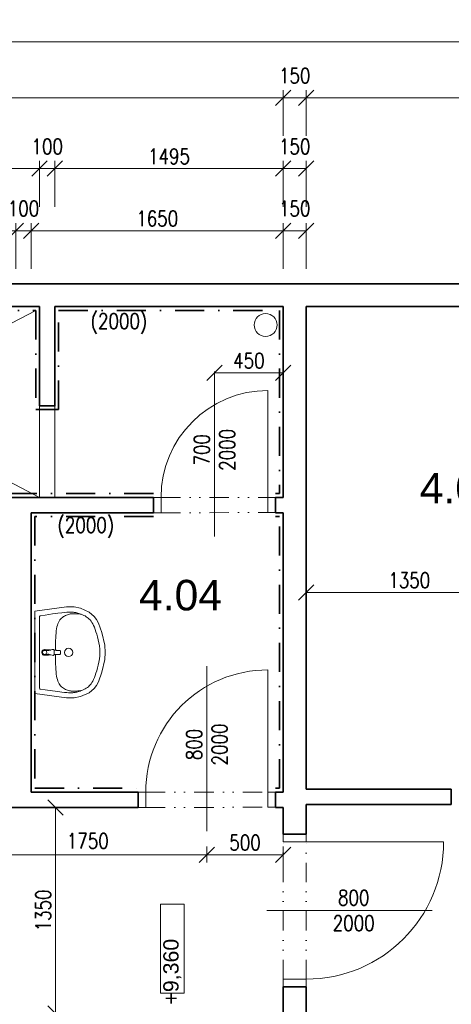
# Model space of a CAD drawing. Header units: millimetres. Extents: x -485339 to 286898, y -1189934 to 1602269.
# Tile 36 of 230: x -72230 to -69405, y -1143176 to -1136727. Entities that reach past the tile are written whole.
import ezdxf

# ---------------------------------------------------------------- set-up
doc = ezdxf.new("R2010")
doc.units = ezdxf.units.MM
doc.header["$LTSCALE"] = 10
doc.linetypes.add('DASHDOT', pattern=[25.4, 12.7, -6.35, 0, -6.35])
doc.linetypes.add('DĚLICÍ2', pattern=[15.875, 6.35, -3.175, 0, -3.175, 0, -3.175])
doc.layers.get('Defpoints').update_dxf_attribs({"lineweight": 0})
for name, color, linetype, lineweight in [('N_dveře', 10, 'Continuous', 18), ('N_ker.dlažba', 10, 'DASHDOT', 35), ('N_popis', 10, 'Continuous', 18), ('N_popis_otvory', 10, 'Continuous', 18), ('St__otvory_dveře', 40, 'Continuous', 18), ('St_kóty', 132, 'Continuous', 18), ('St_plocha_místnosti', 250, 'Continuous', 18), ('St_zařizovací předměty', 252, 'Continuous', 18), ('St_čáry_obrys', 5, 'Continuous', 35), ('St_čáry_plné', 250, 'Continuous', 18), ('ZTI_ST_kanalda', 234, 'Continuous', 18)]:
    doc.layers.add(name, color=color, linetype=linetype, lineweight=lineweight)
doc.styles.add('1_50', font='arial.ttf', dxfattribs={"height": 100})
doc.styles.add('Andy', font='arial.ttf')
doc.styles.get("Standard").update_dxf_attribs({"font": 'simplex.shx', "width": 0.8})
doc.dimstyles.new('stavebníM50 vnitřní', dxfattribs={"dimtxt": 100, "dimasz": 100, "dimexe": 50, "dimexo": 100, "dimgap": 30, "dimtad": 1, "dimdec": 0, "dimtxsty": 'Standard', "dimblk": 'OBLIQUE', "dimcen": 2.5, "dimclrd": 256, "dimclre": 256, "dimclrt": 256, "dimadec": 0, "dimazin": 0, "dimtfac": 1, "dimtdec": 0, "dimtmove": 2, "dimatfit": 2, "dimldrblk": 'OBLIQUE', "dimfxl": 250, "dimfxlon": 1, "dimlwd": -1, "dimlwe": -1, "dimarcsym": 0})

# ---------------------------------------------------------------- blocks, each defined once
blk = doc.blocks.new('G$CC1796412')
at = {"layer": 'St__otvory_dveře', "color": 0, "ltscale": 2}
blk.add_lwpolyline([(850, 0.8), (850, 800.8)], dxfattribs=at)
at = {"layer": 'St__otvory_dveře', "ltscale": 2}
for points in [[(50, 0), (0, 0), (0, -100), (50, -100)], [(900, 0.8), (850, 0.8), (850, -99.2), (900, -99.2)]]:
    blk.add_lwpolyline(points, close=True, dxfattribs=at)
at = {"layer": 'St__otvory_dveře', "linetype": 'DĚLICÍ2', "ltscale": 2}
for points in [[(50, 0), (850, 0.8)], [(50, -100), (850, -99.2)]]:
    blk.add_lwpolyline(points, dxfattribs=at)
at = {"layer": 'St__otvory_dveře', "color": 0, "ltscale": 2}
blk.add_arc((850, 0.8), 800, 90, 180, dxfattribs=at)
blk = doc.blocks.new('G$CB4A84410')
at = {"layer": 'St__otvory_dveře', "ltscale": 2}
for points in [[(100, -50), (100, 0), (0, 0), (0, -50)], [(100.8, -800), (100.8, -750), (0.8, -750), (0.8, -800)]]:
    blk.add_lwpolyline(points, close=True, dxfattribs=at)
at = {"layer": 'St__otvory_dveře', "linetype": 'DĚLICÍ2', "ltscale": 2}
for points in [[(0, -50), (0.8, -750)], [(100, -50), (100.8, -750)]]:
    blk.add_lwpolyline(points, dxfattribs=at)
at = {"layer": 'St__otvory_dveře', "color": 0, "ltscale": 2}
blk.add_lwpolyline([(100.8, -750), (800.8, -750)], dxfattribs=at)
blk.add_arc((100.8, -750), 700, 0, 90, dxfattribs=at)
blk = doc.blocks.new('19252405')
at = {"color": 0}
for p, q in [((-354.4, 263.7), (-387.8, 235.1)), ((-297.4, 289), (-354.4, 263.7)), ((-256, 297.9), (-297.4, 289)), ((-273.6, 259.4), (-279.9, 257.7)), ((-267.9, 260.7), (-273.6, 259.4)), ((-262.5, 261.7), (-267.9, 260.7)), ((-257.4, 262.5), (-262.5, 261.7)), ((-252.3, 263.1), (-257.4, 262.5)), ((-205.9, 297.8), (-256, 297.9)), ((-247.3, 263.5), (-252.3, 263.1)), ((-242, 263.9), (-247.3, 263.5)), ((-236, 264), (-242, 263.9)), ((-228.7, 263.9), (-236, 264)), ((-219.5, 263.5), (-228.7, 263.9)), ((-208.3, 262.9), (-219.5, 263.5)), ((-194.3, 261.8), (-208.3, 262.9)), ((-0.1, 270), (-205.9, 297.8)), ((-175.7, 260), (-194.3, 261.8)), ((-149.9, 256.8), (-175.7, 260)), ((-0.1, 270), (0.1, -270)), ((-402, 215.6), (-415, 191.7)), ((-387.8, 235.1), (-402, 215.6)), ((-372.4, 197), (-377.9, 187.5)), ((-366.9, 205.2), (-372.4, 197)), ((-361.2, 212.3), (-366.9, 205.2)), ((-355.4, 218.6), (-361.2, 212.3)), ((-349.3, 224.2), (-355.4, 218.6)), ((-342.8, 229.3), (-349.3, 224.2)), ((-335.7, 234), (-342.8, 229.3)), ((-328.1, 238.5), (-335.7, 234)), ((-319.9, 242.7), (-328.1, 238.5)), ((-311.4, 246.6), (-319.9, 242.7)), ((-303, 250), (-311.4, 246.6)), ((-294.7, 253.1), (-303, 250)), ((-296.5, 251), (-303, 250)), ((-289.1, 251.8), (-296.5, 251)), ((-287, 255.6), (-294.7, 253.1)), ((-281, 252.4), (-289.1, 251.8)), ((-279.9, 257.7), (-287, 255.6)), ((-272.6, 252.9), (-281, 252.4)), ((-264.3, 253.2), (-272.6, 252.9)), ((-256.6, 253.4), (-264.3, 253.2)), ((-249.5, 253.4), (-256.6, 253.4)), ((-243.2, 253.2), (-249.5, 253.4)), ((-237.2, 252.7), (-243.2, 253.2)), ((-231.5, 252), (-237.2, 252.7)), ((-225.7, 250.8), (-231.5, 252)), ((-219.7, 249.3), (-225.7, 250.8)), ((-213.4, 247.2), (-219.7, 249.3)), ((-206.7, 244.7), (-213.4, 247.2)), ((-199.8, 241.7), (-206.7, 244.7)), ((-192.9, 238.2), (-199.8, 241.7)), ((-186.2, 234.2), (-192.9, 238.2)), ((-179.7, 229.6), (-186.2, 234.2)), ((-173.6, 224.5), (-179.7, 229.6)), ((-168, 218.8), (-173.6, 224.5)), ((-162.7, 212.4), (-168, 218.8)), ((-158, 205.2), (-162.7, 212.4)), ((-153.7, 197.1), (-158, 205.2)), ((-149.9, 188), (-153.7, 197.1)), ((-114.5, 252), (-149.9, 256.8)), ((-67.2, 245), (-114.5, 252)), ((-34.3, 239.9), (-67.2, 245)), ((-30.1, 235), (-29.9, -235)), ((-438, 129.3), (-456.2, 47.3)), ((-415, 191.7), (-438, 129.3)), ((-399.3, 135.8), (-404.5, 119.4)), ((-394.1, 150.9), (-399.3, 135.8)), ((-388.8, 164.5), (-394.1, 150.9)), ((-383.4, 176.7), (-388.8, 164.5)), ((-377.9, 187.5), (-383.4, 176.7)), ((-146.7, 177.9), (-149.9, 188)), ((-143.9, 166.8), (-146.7, 177.9)), ((-141.5, 154.5), (-143.9, 166.8)), ((-139.5, 141.3), (-141.5, 154.5)), ((-137.9, 127), (-139.5, 141.3)), ((-414.2, 82.9), (-418.2, 63.2)), ((-409.5, 101.6), (-414.2, 82.9)), ((-404.5, 119.4), (-409.5, 101.6)), ((-136.6, 111.6), (-137.9, 127)), ((-135.5, 95.2), (-136.6, 111.6)), ((-134.7, 77.8), (-135.5, 95.2)), ((-134.1, 59.5), (-134.7, 77.8)), ((-456.2, 47.3), (-460, -0.1)), ((-423.8, 21.2), (-425.1, -1.9)), ((-423.8, -21.5), (-425.1, 1.7)), ((-421.5, 42.6), (-423.8, 21.2)), ((-418.2, 63.2), (-421.5, 42.6)), ((-167.6, 4.8), (-167.7, 2.2)), ((-167.7, 2.2), (-167.7, 0)), ((-167.5, 6.7), (-167.6, 4.8)), ((-167.4, 8), (-167.5, 6.7)), ((-167.2, 9), (-167.4, 8)), ((-167, 9.6), (-167.2, 9)), ((-166.7, 10.2), (-167, 9.6)), ((-166.5, 10.7), (-166.7, 10.2)), ((-166.2, 11.1), (-166.5, 10.7)), ((-165.8, 11.4), (-166.2, 11.1)), ((-165.5, 11.7), (-165.8, 11.4)), ((-165.1, 11.9), (-165.5, 11.7)), ((-164.7, 12.1), (-165.1, 11.9)), ((-164.2, 12.3), (-164.7, 12.1)), ((-163.7, 12.5), (-164.2, 12.3)), ((-163.2, 12.6), (-163.7, 12.5)), ((-162.5, 12.7), (-163.2, 12.6)), ((-161.8, 12.9), (-162.5, 12.7)), ((-160.9, 13), (-161.8, 12.9)), ((-159.9, 13), (-160.9, 13)), ((-158.7, 13.1), (-159.9, 13)), ((-157.3, 13.2), (-158.7, 13.1)), ((-155.5, 13.3), (-157.3, 13.2)), ((-153.4, 13.3), (-155.5, 13.3)), ((-150.9, 13.4), (-153.4, 13.3)), ((-148.1, 13.5), (-150.9, 13.4)), ((-145, 13.6), (-148.1, 13.5)), ((-141.7, 13.6), (-145, 13.6)), ((-138.2, 13.8), (-141.7, 13.6)), ((-134.6, 13.9), (-138.2, 13.8)), ((-131.1, 14), (-134.6, 13.9)), ((-133.8, 40.3), (-134.1, 59.5)), ((-133.5, 20.5), (-133.8, 40.3)), ((-133.5, 13.9), (-133.5, 20.5)), ((-127.5, 14.2), (-131.1, 14)), ((-124.2, 14.4), (-127.5, 14.2)), ((-125.2, 8.9), (-125.9, 0)), ((-124.7, 12.6), (-125.2, 8.9)), ((-123.5, 16.6), (-124.7, 12.6)), ((-122.5, 18), (-123.5, 16.6)), ((-120.2, 19), (-122.5, 18)), ((-113.5, 18.2), (-120.2, 19)), ((-100.4, 14.6), (-113.5, 18.2)), ((-101.7, 15.8), (-104.1, 15.6)), ((-99.2, 15.9), (-101.7, 15.8)), ((-90.4, 12.4), (-100.4, 14.6)), ((-96.8, 16.1), (-99.2, 15.9)), ((-94.8, 16.2), (-96.8, 16.1)), ((-92.9, 16.4), (-94.8, 16.2)), ((-91.1, 16.5), (-92.9, 16.4)), ((-89.5, 16.6), (-91.1, 16.5)), ((-85, 11.7), (-90.4, 12.4)), ((-88, 16.7), (-89.5, 16.6)), ((-86.5, 16.8), (-88, 16.7)), ((-85, 16.9), (-86.5, 16.8)), ((-83.5, 17), (-85, 16.9)), ((-80.9, 12), (-85, 11.7)), ((-82, 17.1), (-83.5, 17)), ((-80.6, 17.2), (-82, 17.1)), ((-76.4, 13), (-80.9, 12)), ((-79.2, 17.3), (-80.6, 17.2)), ((-78, 17.4), (-79.2, 17.3)), ((-76.8, 17.5), (-78, 17.4)), ((-75.7, 17.5), (-76.8, 17.5)), ((-70.6, 14.3), (-76.4, 13)), ((-74.6, 17.6), (-75.7, 17.5)), ((-73.6, 17.7), (-74.6, 17.6)), ((-72.5, 17.8), (-73.6, 17.7)), ((-71.4, 17.8), (-72.5, 17.8)), ((-70.3, 17.9), (-71.4, 17.8)), ((-63.6, 15), (-70.6, 14.3)), ((-69, 17.9), (-70.3, 17.9)), ((-67.6, 18), (-69, 17.9)), ((-65.9, 18.1), (-67.6, 18)), ((-64, 18.1), (-65.9, 18.1)), ((-61.7, 18.2), (-64, 18.1)), ((-55.3, 16.9), (-55.3, 16.9)), ((-49.8, 12.9), (-49.8, 12.9)), ((-46.2, 7), (-46.2, 7)), ((-456.2, -47.5), (-460, -0.1)), ((-438, -129.6), (-456.2, -47.5)), ((-421.5, -42.8), (-423.8, -21.5)), ((-418.2, -63.4), (-421.5, -42.8)), ((-414.1, -83.1), (-418.2, -63.4)), ((-167.7, -2.3), (-167.7, 0)), ((-167.6, -4.9), (-167.7, -2.3)), ((-167.5, -6.8), (-167.6, -4.9)), ((-167.4, -8.1), (-167.5, -6.8)), ((-167.2, -9), (-167.4, -8.1)), ((-167, -9.7), (-167.2, -9)), ((-166.7, -10.3), (-167, -9.7)), ((-166.4, -10.8), (-166.7, -10.3)), ((-166.1, -11.2), (-166.4, -10.8)), ((-165.8, -11.5), (-166.1, -11.2)), ((-165.5, -11.8), (-165.8, -11.5)), ((-165.1, -12), (-165.5, -11.8)), ((-164.7, -12.2), (-165.1, -12)), ((-164.2, -12.4), (-164.7, -12.2)), ((-163.7, -12.6), (-164.2, -12.4)), ((-163.2, -12.7), (-163.7, -12.6)), ((-162.5, -12.8), (-163.2, -12.7)), ((-161.8, -12.9), (-162.5, -12.8)), ((-160.9, -13), (-161.8, -12.9)), ((-159.9, -13.1), (-160.9, -13)), ((-158.7, -13.2), (-159.9, -13.1)), ((-157.3, -13.3), (-158.7, -13.2)), ((-155.5, -13.3), (-157.3, -13.3)), ((-153.4, -13.4), (-155.5, -13.3)), ((-150.9, -13.5), (-153.4, -13.4)), ((-148.1, -13.5), (-150.9, -13.5)), ((-145, -13.6), (-148.1, -13.5)), ((-141.6, -13.7), (-145, -13.6)), ((-138.2, -13.8), (-141.6, -13.7)), ((-134.6, -13.9), (-138.2, -13.8)), ((-134.1, -59.5), (-134.7, -77.8)), ((-131, -14.1), (-134.6, -13.9)), ((-133.7, -40.4), (-134.1, -59.5)), ((-133.5, -20.5), (-133.7, -40.4)), ((-133.5, -14), (-133.5, -20.5)), ((-127.5, -14.3), (-131, -14.1)), ((-124.2, -14.4), (-127.5, -14.3)), ((-125.2, -8.9), (-125.9, 0)), ((-124.7, -12.6), (-125.2, -8.9)), ((-123.4, -16.6), (-124.7, -12.6)), ((-122.5, -18.1), (-123.4, -16.6)), ((-120.2, -19.1), (-122.5, -18.1)), ((-113.5, -18.2), (-120.2, -19.1)), ((-100.4, -14.7), (-113.5, -18.2)), ((-101.7, -15.8), (-104.1, -15.6)), ((-99.2, -16), (-101.7, -15.8)), ((-90.4, -12.4), (-100.4, -14.7)), ((-96.8, -16.1), (-99.2, -16)), ((-94.7, -16.3), (-96.8, -16.1)), ((-92.9, -16.4), (-94.7, -16.3)), ((-91.1, -16.5), (-92.9, -16.4)), ((-89.5, -16.6), (-91.1, -16.5)), ((-85, -11.7), (-90.4, -12.4)), ((-88, -16.7), (-89.5, -16.6)), ((-86.5, -16.8), (-88, -16.7)), ((-85, -16.9), (-86.5, -16.8)), ((-80.8, -12.1), (-85, -11.7)), ((-83.5, -17), (-85, -16.9)), ((-82, -17.1), (-83.5, -17)), ((-80.6, -17.2), (-82, -17.1)), ((-76.4, -13), (-80.8, -12.1)), ((-79.2, -17.3), (-80.6, -17.2)), ((-78, -17.4), (-79.2, -17.3)), ((-76.8, -17.5), (-78, -17.4)), ((-75.7, -17.6), (-76.8, -17.5)), ((-70.6, -14.3), (-76.4, -13)), ((-74.6, -17.7), (-75.7, -17.6)), ((-73.5, -17.7), (-74.6, -17.7)), ((-72.5, -17.8), (-73.5, -17.7)), ((-71.4, -17.9), (-72.5, -17.8)), ((-70.3, -17.9), (-71.4, -17.9)), ((-63.6, -15), (-70.6, -14.3)), ((-69, -18), (-70.3, -17.9)), ((-67.6, -18), (-69, -18)), ((-65.9, -18.1), (-67.6, -18)), ((-63.9, -18.2), (-65.9, -18.1)), ((-61.6, -18.2), (-63.9, -18.2)), ((-55.3, -16.9), (-55.3, -16.9)), ((-49.8, -12.9), (-49.8, -12.9)), ((-46.2, -7.1), (-46.2, -7.1)), ((-44.9, 0), (-44.9, 0)), ((-409.5, -101.8), (-414.1, -83.1)), ((-404.4, -119.5), (-409.5, -101.8)), ((-399.3, -136), (-404.4, -119.5)), ((-137.8, -127), (-139.4, -141.4)), ((-136.5, -111.6), (-137.8, -127)), ((-135.5, -95.2), (-136.5, -111.6)), ((-134.7, -77.8), (-135.5, -95.2)), ((-414.9, -191.9), (-438, -129.6)), ((-401.9, -215.8), (-414.9, -191.9)), ((-394, -151.1), (-399.3, -136)), ((-388.7, -164.7), (-394, -151.1)), ((-383.3, -176.9), (-388.7, -164.7)), ((-377.8, -187.7), (-383.3, -176.9)), ((-372.3, -197.1), (-377.8, -187.7)), ((-149.9, -188.1), (-153.6, -197.1)), ((-146.6, -178), (-149.9, -188.1)), ((-143.8, -166.8), (-146.6, -178)), ((-141.4, -154.6), (-143.8, -166.8)), ((-139.4, -141.4), (-141.4, -154.6)), ((-387.7, -235.3), (-401.9, -215.8)), ((-354.3, -263.9), (-387.7, -235.3)), ((-366.8, -205.3), (-372.3, -197.1)), ((-361.1, -212.5), (-366.8, -205.3)), ((-355.3, -218.8), (-361.1, -212.5)), ((-349.1, -224.4), (-355.3, -218.8)), ((-342.6, -229.5), (-349.1, -224.4)), ((-335.6, -234.2), (-342.6, -229.5)), ((-328, -238.7), (-335.6, -234.2)), ((-319.8, -242.9), (-328, -238.7)), ((-311.3, -246.7), (-319.8, -242.9)), ((-302.9, -250.2), (-311.3, -246.7)), ((-296.4, -251.1), (-302.9, -250.2)), ((-294.6, -253.2), (-302.9, -250.2)), ((-289, -251.9), (-296.4, -251.1)), ((-286.8, -255.8), (-294.6, -253.2)), ((-280.8, -252.6), (-289, -251.9)), ((-279.8, -257.9), (-286.8, -255.8)), ((-272.5, -253), (-280.8, -252.6)), ((-273.5, -259.5), (-279.8, -257.9)), ((-264.2, -253.4), (-272.5, -253)), ((-256.4, -253.5), (-264.2, -253.4)), ((-249.4, -253.5), (-256.4, -253.5)), ((-243, -253.3), (-249.4, -253.5)), ((-237.1, -252.9), (-243, -253.3)), ((-231.4, -252.1), (-237.1, -252.9)), ((-225.6, -250.9), (-231.4, -252.1)), ((-219.6, -249.4), (-225.6, -250.9)), ((-213.2, -247.3), (-219.6, -249.4)), ((-206.6, -244.8), (-213.2, -247.3)), ((-199.7, -241.8), (-206.6, -244.8)), ((-192.8, -238.3), (-199.7, -241.8)), ((-186.1, -234.3), (-192.8, -238.3)), ((-179.6, -229.7), (-186.1, -234.3)), ((-173.5, -224.6), (-179.6, -229.7)), ((-149.8, -256.9), (-175.6, -260)), ((-167.9, -218.9), (-173.5, -224.6)), ((-162.6, -212.5), (-167.9, -218.9)), ((-157.9, -205.2), (-162.6, -212.5)), ((-153.6, -197.1), (-157.9, -205.2)), ((-114.4, -252.1), (-149.8, -256.9)), ((-67, -245.1), (-114.4, -252.1)), ((-34.2, -239.9), (-67, -245.1)), ((-297.3, -289.2), (-354.3, -263.9)), ((-255.9, -298), (-297.3, -289.2)), ((-267.7, -260.8), (-273.5, -259.5)), ((-262.4, -261.8), (-267.7, -260.8)), ((-257.3, -262.6), (-262.4, -261.8)), ((-252.2, -263.2), (-257.3, -262.6)), ((-205.7, -297.9), (-255.9, -298)), ((-247.1, -263.7), (-252.2, -263.2)), ((-241.9, -264), (-247.1, -263.7)), ((-235.9, -264.1), (-241.9, -264)), ((-228.5, -264), (-235.9, -264.1)), ((-219.4, -263.7), (-228.5, -264)), ((-208.1, -263), (-219.4, -263.7)), ((-194.2, -261.9), (-208.1, -263)), ((0.1, -270), (-205.7, -297.9)), ((-175.6, -260), (-194.2, -261.9))]:
    blk.add_line(p, q, dxfattribs=at)
for centre, major_axis, start_param, end_param in [((-35.1, 235), (3.54, 3.54), 5.498034, 6.914051), ((-220, -0.1), (19.1, 19.1), 0.785398, 7.068583), ((-62.9, 0), (-9.75, 9.75), -0.785398, 5.497787), ((-62.9, 0), (10.6, 10.6), 3.881371, 7.115283), ((-61.7, 2.9), (-10.9, 10.9), -1.209553, -0.785152), ((-62.3, 1.5), (11.9, 11.9), 6.239989, 6.644428), ((-63.3, 0.6), (-12.9, 12.9), 4.290124, 4.669192), ((-64.8, 0), (-14, 14), 3.927237, 4.290124), ((-61.7, -2.9), (-10.9, 10.9), 2.356441, 2.780842), ((-62.3, -1.5), (11.9, 11.9), 4.351639, 4.756078), ((-63.3, -0.6), (-12.9, 12.9), 3.185282, 3.564351), ((-64.8, 0), (-14, 14), 3.564351, 3.927237), ((-34.9, -235), (-3.54, 3.54), 2.51122, 3.927237)]:
    blk.add_ellipse(centre, major_axis=major_axis, ratio=1, start_param=start_param, end_param=end_param, dxfattribs=at)
blk = doc.blocks.new('G$CD8DE4D11')
at = {"layer": 'St__otvory_dveře', "ltscale": 2}
for points in [[(-150, -50), (-150, 0), (0, 0), (0, -50)], [(-150.8, -1000), (-150.8, -950), (-0.8, -950), (-0.8, -1000)]]:
    blk.add_lwpolyline(points, close=True, dxfattribs=at)
at = {"layer": 'St__otvory_dveře', "linetype": 'DĚLICÍ2', "ltscale": 2}
for points in [[(-150, -50), (-150.8, -950)], [(0, -50), (-0.8, -950)]]:
    blk.add_lwpolyline(points, dxfattribs=at)
at = {"layer": 'St__otvory_dveře', "color": 0, "ltscale": 2}
blk.add_lwpolyline([(-150.8, -950), (-1050.8, -950)], dxfattribs=at)
blk.add_arc((-150.8, -950), 900, 90, 180, dxfattribs=at)
blk = doc.blocks.new('_OBLIQUE')
at = {"color": 0, "linetype": 'ByBlock'}
blk.add_line((-0.5, -0.5), (0.5, 0.5), dxfattribs=at)
blk = doc.blocks.new('*D6542')
at = {"layer": 'Defpoints', "color": 0}
for p in [(-70504.9, -1137238.8), (-74454.9, -1137894.5), (-70504.9, -1137894.5)]:
    blk.add_point(p, dxfattribs=at)
at = {"layer": 'St_kóty'}
for p, q in [((-74454.9, -1137488.8), (-74454.9, -1137188.8)), ((-70504.9, -1137488.8), (-70504.9, -1137188.8)), ((-74454.9, -1137238.8), (-70504.9, -1137238.8))]:
    blk.add_line(p, q, dxfattribs=at)
at = {"layer": 'St_kóty', "linetype": 'ByBlock', "xscale": 100, "yscale": 100, "zscale": 100, "rotation": 180}
blk.add_blockref('_OBLIQUE', (-74454.9, -1137238.8), dxfattribs=at)
at = {"layer": 'St_kóty', "linetype": 'ByBlock', "xscale": 100, "yscale": 100, "zscale": 100}
blk.add_blockref('_OBLIQUE', (-70504.9, -1137238.8), dxfattribs=at)
at = {"layer": 'St_kóty', "insert": (-72479.9, -1137158.8), "char_height": 100, "attachment_point": 5}
blk.add_mtext('3950', dxfattribs=at)
blk = doc.blocks.new('*D6543')
at = {"layer": 'Defpoints', "color": 0}
for p in [(-70354.9, -1137238.8), (-70504.9, -1137894.5), (-70354.9, -1137894.5)]:
    blk.add_point(p, dxfattribs=at)
at = {"layer": 'St_kóty'}
for p, q in [((-70504.9, -1137488.8), (-70504.9, -1137188.8)), ((-70354.9, -1137488.8), (-70354.9, -1137188.8)), ((-70504.9, -1137238.8), (-70354.9, -1137238.8))]:
    blk.add_line(p, q, dxfattribs=at)
at = {"layer": 'St_kóty', "linetype": 'ByBlock', "xscale": 100, "yscale": 100, "zscale": 100, "rotation": 180}
blk.add_blockref('_OBLIQUE', (-70504.9, -1137238.8), dxfattribs=at)
at = {"layer": 'St_kóty', "linetype": 'ByBlock', "xscale": 100, "yscale": 100, "zscale": 100}
blk.add_blockref('_OBLIQUE', (-70354.9, -1137238.8), dxfattribs=at)
at = {"layer": 'St_kóty', "insert": (-70429.9, -1137093.8), "char_height": 100, "attachment_point": 5}
blk.add_mtext('150', dxfattribs=at)
blk = doc.blocks.new('*D6544')
at = {"layer": 'Defpoints', "color": 0}
for p in [(-68054.9, -1137238.8), (-70354.9, -1137894.5), (-68054.9, -1137894.5)]:
    blk.add_point(p, dxfattribs=at)
at = {"layer": 'St_kóty'}
for p, q in [((-70354.9, -1137488.8), (-70354.9, -1137188.8)), ((-68054.9, -1137488.8), (-68054.9, -1137188.8)), ((-70354.9, -1137238.8), (-68054.9, -1137238.8))]:
    blk.add_line(p, q, dxfattribs=at)
at = {"layer": 'St_kóty', "linetype": 'ByBlock', "xscale": 100, "yscale": 100, "zscale": 100, "rotation": 180}
blk.add_blockref('_OBLIQUE', (-70354.9, -1137238.8), dxfattribs=at)
at = {"layer": 'St_kóty', "linetype": 'ByBlock', "xscale": 100, "yscale": 100, "zscale": 100}
blk.add_blockref('_OBLIQUE', (-68054.9, -1137238.8), dxfattribs=at)
at = {"layer": 'St_kóty', "insert": (-69204.9, -1137158.8), "char_height": 100, "attachment_point": 5}
blk.add_mtext('2300', dxfattribs=at)
blk = doc.blocks.new('*D6553')
at = {"layer": 'Defpoints', "color": 0}
for p in [(-72254.9, -1138109.1), (-73354.9, -1139956.2), (-72254.9, -1139956.2)]:
    blk.add_point(p, dxfattribs=at)
at = {"layer": 'St_kóty'}
for p, q in [((-73354.9, -1138359.1), (-73354.9, -1138059.1)), ((-73354.9, -1138109.1), (-72254.9, -1138109.1)), ((-72254.9, -1138359.1), (-72254.9, -1138059.1))]:
    blk.add_line(p, q, dxfattribs=at)
at = {"layer": 'St_kóty', "linetype": 'ByBlock', "xscale": 100, "yscale": 100, "zscale": 100, "rotation": 180}
blk.add_blockref('_OBLIQUE', (-73354.9, -1138109.1), dxfattribs=at)
at = {"layer": 'St_kóty', "linetype": 'ByBlock', "xscale": 100, "yscale": 100, "zscale": 100}
blk.add_blockref('_OBLIQUE', (-72254.9, -1138109.1), dxfattribs=at)
at = {"layer": 'St_kóty', "insert": (-72804.9, -1138029.1), "char_height": 100, "attachment_point": 5}
blk.add_mtext('1100', dxfattribs=at)
blk = doc.blocks.new('*D6554')
at = {"layer": 'Defpoints', "color": 0}
for p in [(-72154.9, -1138109.1), (-72254.9, -1139956.2), (-72154.9, -1139956.2)]:
    blk.add_point(p, dxfattribs=at)
at = {"layer": 'St_kóty'}
for p, q in [((-72254.9, -1138359.1), (-72254.9, -1138059.1)), ((-72254.9, -1138109.1), (-72154.9, -1138109.1)), ((-72154.9, -1138359.1), (-72154.9, -1138059.1))]:
    blk.add_line(p, q, dxfattribs=at)
at = {"layer": 'St_kóty', "linetype": 'ByBlock', "xscale": 100, "yscale": 100, "zscale": 100, "rotation": 180}
blk.add_blockref('_OBLIQUE', (-72254.9, -1138109.1), dxfattribs=at)
at = {"layer": 'St_kóty', "linetype": 'ByBlock', "xscale": 100, "yscale": 100, "zscale": 100}
blk.add_blockref('_OBLIQUE', (-72154.9, -1138109.1), dxfattribs=at)
at = {"layer": 'St_kóty', "insert": (-72204.9, -1137964.1), "char_height": 100, "attachment_point": 5}
blk.add_mtext('100', dxfattribs=at)
blk = doc.blocks.new('*D6555')
at = {"layer": 'Defpoints', "color": 0}
for p in [(-70504.9, -1138109.1), (-72154.9, -1139956.2), (-70504.9, -1139956.2)]:
    blk.add_point(p, dxfattribs=at)
at = {"layer": 'St_kóty'}
for p, q in [((-72154.9, -1138359.1), (-72154.9, -1138059.1)), ((-72154.9, -1138109.1), (-70504.9, -1138109.1)), ((-70504.9, -1138359.1), (-70504.9, -1138059.1))]:
    blk.add_line(p, q, dxfattribs=at)
at = {"layer": 'St_kóty', "linetype": 'ByBlock', "xscale": 100, "yscale": 100, "zscale": 100, "rotation": 180}
blk.add_blockref('_OBLIQUE', (-72154.9, -1138109.1), dxfattribs=at)
at = {"layer": 'St_kóty', "linetype": 'ByBlock', "xscale": 100, "yscale": 100, "zscale": 100}
blk.add_blockref('_OBLIQUE', (-70504.9, -1138109.1), dxfattribs=at)
at = {"layer": 'St_kóty', "insert": (-71329.9, -1138029.1), "char_height": 100, "attachment_point": 5}
blk.add_mtext('1650', dxfattribs=at)
blk = doc.blocks.new('*D6556')
at = {"layer": 'Defpoints', "color": 0}
for p in [(-70354.9, -1138109.1), (-70504.9, -1139956.2), (-70354.9, -1139956.2)]:
    blk.add_point(p, dxfattribs=at)
at = {"layer": 'St_kóty'}
for p, q in [((-70504.9, -1138359.1), (-70504.9, -1138059.1)), ((-70504.9, -1138109.1), (-70354.9, -1138109.1)), ((-70354.9, -1138359.1), (-70354.9, -1138059.1))]:
    blk.add_line(p, q, dxfattribs=at)
at = {"layer": 'St_kóty', "linetype": 'ByBlock', "xscale": 100, "yscale": 100, "zscale": 100, "rotation": 180}
blk.add_blockref('_OBLIQUE', (-70504.9, -1138109.1), dxfattribs=at)
at = {"layer": 'St_kóty', "linetype": 'ByBlock', "xscale": 100, "yscale": 100, "zscale": 100}
blk.add_blockref('_OBLIQUE', (-70354.9, -1138109.1), dxfattribs=at)
at = {"layer": 'St_kóty', "insert": (-70429.9, -1137964.1), "char_height": 100, "attachment_point": 5}
blk.add_mtext('150', dxfattribs=at)
blk = doc.blocks.new('*D6557')
at = {"layer": 'Defpoints', "color": 0}
for p in [(-59724.9, -1136872.7), (-74604.9, -1138141.3), (-59724.9, -1138141.3)]:
    blk.add_point(p, dxfattribs=at)
at = {"layer": 'St_kóty'}
for p, q in [((-74604.9, -1137122.7), (-74604.9, -1136822.7)), ((-74604.9, -1136872.7), (-59724.9, -1136872.7)), ((-59724.9, -1137122.7), (-59724.9, -1136822.7))]:
    blk.add_line(p, q, dxfattribs=at)
at = {"layer": 'St_kóty', "linetype": 'ByBlock', "xscale": 100, "yscale": 100, "zscale": 100, "rotation": 180}
blk.add_blockref('_OBLIQUE', (-74604.9, -1136872.7), dxfattribs=at)
at = {"layer": 'St_kóty', "linetype": 'ByBlock', "xscale": 100, "yscale": 100, "zscale": 100}
blk.add_blockref('_OBLIQUE', (-59724.9, -1136872.7), dxfattribs=at)
at = {"layer": 'St_kóty', "insert": (-67164.9, -1136792.7), "char_height": 100, "attachment_point": 5}
blk.add_mtext('14880', dxfattribs=at)
blk = doc.blocks.new('*D6559')
at = {"layer": 'Defpoints', "color": 0}
for p in [(-72099.9, -1137702.5), (-74454.9, -1138606.2), (-72099.9, -1138606.2)]:
    blk.add_point(p, dxfattribs=at)
at = {"layer": 'St_kóty'}
for p, q in [((-74454.9, -1137952.5), (-74454.9, -1137652.5)), ((-72099.9, -1137952.5), (-72099.9, -1137652.5)), ((-74454.9, -1137702.5), (-72099.9, -1137702.5))]:
    blk.add_line(p, q, dxfattribs=at)
at = {"layer": 'St_kóty', "linetype": 'ByBlock', "xscale": 100, "yscale": 100, "zscale": 100, "rotation": 180}
blk.add_blockref('_OBLIQUE', (-74454.9, -1137702.5), dxfattribs=at)
at = {"layer": 'St_kóty', "linetype": 'ByBlock', "xscale": 100, "yscale": 100, "zscale": 100}
blk.add_blockref('_OBLIQUE', (-72099.9, -1137702.5), dxfattribs=at)
at = {"layer": 'St_kóty', "insert": (-73277.4, -1137622.5), "char_height": 100, "attachment_point": 5}
blk.add_mtext('2355', dxfattribs=at)
blk = doc.blocks.new('*D6560')
at = {"layer": 'Defpoints', "color": 0}
for p in [(-71999.9, -1137702.5), (-72099.9, -1138606.2), (-71999.9, -1138606.2)]:
    blk.add_point(p, dxfattribs=at)
at = {"layer": 'St_kóty'}
for p, q in [((-72099.9, -1137952.5), (-72099.9, -1137652.5)), ((-71999.9, -1137952.5), (-71999.9, -1137652.5)), ((-72099.9, -1137702.5), (-71999.9, -1137702.5))]:
    blk.add_line(p, q, dxfattribs=at)
at = {"layer": 'St_kóty', "linetype": 'ByBlock', "xscale": 100, "yscale": 100, "zscale": 100, "rotation": 180}
blk.add_blockref('_OBLIQUE', (-72099.9, -1137702.5), dxfattribs=at)
at = {"layer": 'St_kóty', "linetype": 'ByBlock', "xscale": 100, "yscale": 100, "zscale": 100}
blk.add_blockref('_OBLIQUE', (-71999.9, -1137702.5), dxfattribs=at)
at = {"layer": 'St_kóty', "insert": (-72049.9, -1137557.5), "char_height": 100, "attachment_point": 5}
blk.add_mtext('100', dxfattribs=at)
blk = doc.blocks.new('*D6561')
at = {"layer": 'Defpoints', "color": 0}
for p in [(-70504.9, -1137702.5), (-71999.9, -1138606.2), (-70504.9, -1138606.2)]:
    blk.add_point(p, dxfattribs=at)
at = {"layer": 'St_kóty'}
for p, q in [((-71999.9, -1137952.5), (-71999.9, -1137652.5)), ((-70504.9, -1137952.5), (-70504.9, -1137652.5)), ((-71999.9, -1137702.5), (-70504.9, -1137702.5))]:
    blk.add_line(p, q, dxfattribs=at)
at = {"layer": 'St_kóty', "linetype": 'ByBlock', "xscale": 100, "yscale": 100, "zscale": 100, "rotation": 180}
blk.add_blockref('_OBLIQUE', (-71999.9, -1137702.5), dxfattribs=at)
at = {"layer": 'St_kóty', "linetype": 'ByBlock', "xscale": 100, "yscale": 100, "zscale": 100}
blk.add_blockref('_OBLIQUE', (-70504.9, -1137702.5), dxfattribs=at)
at = {"layer": 'St_kóty', "insert": (-71252.4, -1137622.5), "char_height": 100, "attachment_point": 5}
blk.add_mtext('1495', dxfattribs=at)
blk = doc.blocks.new('*D6562')
at = {"layer": 'Defpoints', "color": 0}
for p in [(-70354.9, -1137702.5), (-70504.9, -1138606.2), (-70354.9, -1138606.2)]:
    blk.add_point(p, dxfattribs=at)
at = {"layer": 'St_kóty'}
for p, q in [((-70504.9, -1137952.5), (-70504.9, -1137652.5)), ((-70354.9, -1137952.5), (-70354.9, -1137652.5)), ((-70504.9, -1137702.5), (-70354.9, -1137702.5))]:
    blk.add_line(p, q, dxfattribs=at)
at = {"layer": 'St_kóty', "linetype": 'ByBlock', "xscale": 100, "yscale": 100, "zscale": 100, "rotation": 180}
blk.add_blockref('_OBLIQUE', (-70504.9, -1137702.5), dxfattribs=at)
at = {"layer": 'St_kóty', "linetype": 'ByBlock', "xscale": 100, "yscale": 100, "zscale": 100}
blk.add_blockref('_OBLIQUE', (-70354.9, -1137702.5), dxfattribs=at)
at = {"layer": 'St_kóty', "insert": (-70429.9, -1137557.5), "char_height": 100, "attachment_point": 5}
blk.add_mtext('150', dxfattribs=at)
blk = doc.blocks.new('*D6584')
at = {"layer": 'Defpoints', "color": 0}
for p in [(-70954.9, -1139031.3), (-70504.9, -1139031.3), (-70504.9, -1139040.3)]:
    blk.add_point(p, dxfattribs=at)
at = {"layer": 'St_kóty'}
for p, q in [((-70954.9, -1139040.3), (-70954.9, -1139090.3)), ((-70954.9, -1139040.3), (-70504.9, -1139040.3)), ((-70504.9, -1139040.3), (-70504.9, -1139090.3))]:
    blk.add_line(p, q, dxfattribs=at)
at = {"layer": 'St_kóty', "linetype": 'ByBlock', "xscale": 100, "yscale": 100, "zscale": 100, "rotation": 180}
blk.add_blockref('_OBLIQUE', (-70954.9, -1139040.3), dxfattribs=at)
at = {"layer": 'St_kóty', "linetype": 'ByBlock', "xscale": 100, "yscale": 100, "zscale": 100}
blk.add_blockref('_OBLIQUE', (-70504.9, -1139040.3), dxfattribs=at)
at = {"layer": 'St_kóty', "insert": (-70729.9, -1138960.3), "char_height": 100, "attachment_point": 5}
blk.add_mtext('450', dxfattribs=at)
blk = doc.blocks.new('*D6587')
at = {"layer": 'Defpoints', "color": 0}
for p in [(-72754.9, -1142042.6), (-71004.9, -1142042.6), (-71004.9, -1142196.8)]:
    blk.add_point(p, dxfattribs=at)
at = {"layer": 'St_kóty'}
for p, q in [((-72754.9, -1142142.6), (-72754.9, -1142246.8)), ((-71004.9, -1142142.6), (-71004.9, -1142246.8)), ((-72754.9, -1142196.8), (-71004.9, -1142196.8))]:
    blk.add_line(p, q, dxfattribs=at)
at = {"layer": 'St_kóty', "linetype": 'ByBlock', "xscale": 100, "yscale": 100, "zscale": 100, "rotation": 180}
blk.add_blockref('_OBLIQUE', (-72754.9, -1142196.8), dxfattribs=at)
at = {"layer": 'St_kóty', "linetype": 'ByBlock', "xscale": 100, "yscale": 100, "zscale": 100}
blk.add_blockref('_OBLIQUE', (-71004.9, -1142196.8), dxfattribs=at)
at = {"layer": 'St_kóty', "insert": (-71784.3, -1142105.8), "char_height": 100, "attachment_point": 5}
blk.add_mtext('1750', dxfattribs=at)
blk = doc.blocks.new('*D6588')
at = {"layer": 'Defpoints', "color": 0}
for p in [(-71004.9, -1142042.6), (-70504.9, -1142042.6), (-70504.9, -1142196.8)]:
    blk.add_point(p, dxfattribs=at)
at = {"layer": 'St_kóty'}
for p, q in [((-71004.9, -1142142.6), (-71004.9, -1142246.8)), ((-70504.9, -1142142.6), (-70504.9, -1142246.8)), ((-71004.9, -1142196.8), (-70504.9, -1142196.8))]:
    blk.add_line(p, q, dxfattribs=at)
at = {"layer": 'St_kóty', "linetype": 'ByBlock', "xscale": 100, "yscale": 100, "zscale": 100, "rotation": 180}
blk.add_blockref('_OBLIQUE', (-71004.9, -1142196.8), dxfattribs=at)
at = {"layer": 'St_kóty', "linetype": 'ByBlock', "xscale": 100, "yscale": 100, "zscale": 100}
blk.add_blockref('_OBLIQUE', (-70504.9, -1142196.8), dxfattribs=at)
at = {"layer": 'St_kóty', "insert": (-70754.9, -1142116.8), "char_height": 100, "attachment_point": 5}
blk.add_mtext('500', dxfattribs=at)
blk = doc.blocks.new('*D6594')
at = {"layer": 'Defpoints', "color": 0}
for p in [(-71995.6, -1141886.2), (-71854.9, -1141886.2), (-71854.9, -1143236.2)]:
    blk.add_point(p, dxfattribs=at)
at = {"layer": 'St_kóty'}
for p, q in [((-71954.9, -1141886.2), (-72045.6, -1141886.2)), ((-71995.6, -1143236.2), (-71995.6, -1141886.2)), ((-71954.9, -1143236.2), (-72045.6, -1143236.2))]:
    blk.add_line(p, q, dxfattribs=at)
at = {"layer": 'St_kóty', "linetype": 'ByBlock', "xscale": 100, "yscale": 100, "zscale": 100}
for p, rotation in [((-71995.6, -1141886.2), 90), ((-71995.6, -1143236.2), 270)]:
    blk.add_blockref('_OBLIQUE', p, dxfattribs=dict(at, rotation=rotation))
at = {"layer": 'St_kóty', "insert": (-72075.6, -1142561.2), "char_height": 100, "attachment_point": 5, "rotation": 90}
blk.add_mtext('1350', dxfattribs=at)
blk = doc.blocks.new('*D6595')
at = {"layer": 'Defpoints', "color": 0}
for p in [(-69004.9, -1140478.5), (-69004.9, -1140942.2), (-70354.9, -1141766.2)]:
    blk.add_point(p, dxfattribs=at)
at = {"layer": 'St_kóty'}
for p, q in [((-70354.9, -1140728.5), (-70354.9, -1140428.5)), ((-69004.9, -1140728.5), (-69004.9, -1140428.5)), ((-70354.9, -1140478.5), (-69004.9, -1140478.5))]:
    blk.add_line(p, q, dxfattribs=at)
at = {"layer": 'St_kóty', "linetype": 'ByBlock', "xscale": 100, "yscale": 100, "zscale": 100, "rotation": 180}
blk.add_blockref('_OBLIQUE', (-70354.9, -1140478.5), dxfattribs=at)
at = {"layer": 'St_kóty', "linetype": 'ByBlock', "xscale": 100, "yscale": 100, "zscale": 100}
blk.add_blockref('_OBLIQUE', (-69004.9, -1140478.5), dxfattribs=at)
at = {"layer": 'St_kóty', "insert": (-69679.9, -1140398.5), "char_height": 100, "attachment_point": 5}
blk.add_mtext('1350', dxfattribs=at)

msp = doc.modelspace()

# ---------------------------------------------------------------- linework, layer by layer
at = {"layer": 'N_ker.dlažba', "ltscale": 1.5}
for points in [[(-74429.9, -1138706.1), (-74429.9, -1138631.2), (-72124.9, -1138631.2)], [(-72124.9, -1138631.2), (-72124.9, -1139281.2), (-71974.9, -1139281.2), (-71974.9, -1138631.2)], [(-71974.9, -1138631.2), (-70529.9, -1138631.2), (-70529.9, -1139831.2), (-70554.9, -1139831.2)], [(-71354.9, -1139831.2), (-74429.9, -1139831.2), (-74429.9, -1139706.1)], [(-71354.9, -1139981.2), (-72129.9, -1139981.2), (-72129.9, -1141761.2), (-71454.9, -1141761.2)], [(-70554.9, -1141761.2), (-70529.9, -1141761.2), (-70529.9, -1139981.2), (-70554.9, -1139981.2)]]:
    msp.add_lwpolyline(points, dxfattribs=at)
at = {"layer": 'N_popis_otvory'}
for points in [[(-70954.9, -1140112.6), (-70954.9, -1139031.3)], [(-71004.9, -1142042.6), (-71004.9, -1140961.3)], [(-70612.2, -1142561.1), (-69530.9, -1142561.1)]]:
    msp.add_lwpolyline(points, dxfattribs=at)
at = {"layer": 'St_kóty'}
msp.add_lwpolyline([(-71308.3, -1143103.8), (-71308.3, -1142520.6), (-71153, -1142520.6), (-71153, -1143103.8)], close=True, dxfattribs=at)
at = {"layer": 'St_čáry_obrys', "ltscale": 2}
for points in [[(-59774.9, -1138456.2), (-74604.9, -1138456.2)], [(-72099.9, -1138606.2), (-74454.9, -1138606.2)], [(-72099.9, -1138606.2), (-72099.9, -1139256.2), (-71999.9, -1139256.2), (-71999.9, -1138606.2)], [(-70504.9, -1138606.2), (-71999.9, -1138606.2)], [(-70504.9, -1138606.2), (-70504.9, -1139856.2)], [(-70354.9, -1138606.2), (-70354.9, -1141766.2)], [(-70354.9, -1138606.2), (-68789.1, -1138606.2)], [(-71354.9, -1139856.2), (-74454.9, -1139856.2)], [(-71354.9, -1139956.2), (-71354.9, -1139856.2)], [(-70504.9, -1139856.2), (-70554.9, -1139856.2)], [(-70554.9, -1139956.2), (-70554.9, -1139856.2)], [(-72154.9, -1139956.2), (-72154.9, -1141786.2)], [(-71354.9, -1139956.2), (-72154.9, -1139956.2)], [(-70504.9, -1139956.2), (-70554.9, -1139956.2)], [(-70504.9, -1139956.2), (-70504.9, -1141786.2)], [(-70354.9, -1141766.2), (-69404.9, -1141766.2)], [(-69404.9, -1141766.2), (-69404.9, -1141866.2)], [(-71454.9, -1141786.2), (-72154.9, -1141786.2)], [(-71454.9, -1141786.2), (-71454.9, -1141886.2)], [(-70554.9, -1141786.2), (-70554.9, -1141886.2)], [(-70504.9, -1141786.2), (-70554.9, -1141786.2)], [(-71454.9, -1141886.2), (-72304.9, -1141886.2)], [(-70504.9, -1141886.2), (-70554.9, -1141886.2)], [(-70504.9, -1141886.2), (-70504.9, -1142061.2)], [(-70354.9, -1141866.2), (-70354.9, -1142061.2)], [(-70354.9, -1141866.2), (-69404.9, -1141866.2)], [(-70504.9, -1142061.2), (-70354.9, -1142061.2)], [(-70504.9, -1143061.2), (-70504.9, -1146036.2)], [(-70504.9, -1143061.2), (-70354.9, -1143061.2)], [(-70354.9, -1143061.2), (-70354.9, -1146036.2)]]:
    msp.add_lwpolyline(points, dxfattribs=at)
at = {"layer": 'St_čáry_plné', "ltscale": 2}
for points in [[(-73233, -1139208.1), (-72124.9, -1138631.2)], [(-72099.9, -1139856.2), (-73233, -1139260.4)], [(-72099.9, -1139256.2), (-72099.9, -1139856.2)], [(-71999.9, -1139256.2), (-71999.9, -1139856.2)]]:
    msp.add_lwpolyline(points, dxfattribs=at)
at = {"layer": 'ZTI_ST_kanalda', "ltscale": 2}
msp.add_circle((-70620.5, -1138726.6), 75, dxfattribs=at)

# ---------------------------------------------------------------- block references
at = {"layer": 'N_dveře', "ltscale": 2}
for name, p, rotation in [('G$CB4A84410', (-71354.9, -1139956.2), 90), ('G$CD8DE4D11', (-70505.7, -1143061.1), 180)]:
    msp.add_blockref(name, p, dxfattribs=dict(at, rotation=rotation))
msp.add_blockref('G$CC1796412', (-71454.9, -1141786.2), dxfattribs=at)
at = {"layer": 'St_zařizovací předměty', "rotation": 179.9999999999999}
msp.add_blockref('19252405', (-72129.9, -1140871.2), dxfattribs=at)

# ---------------------------------------------------------------- texts
at = {"layer": 'N_popis', "width": 0.8}
for p in [(-71765.3, -1138751.6), (-71982.2, -1140087.1)]:
    msp.add_text('(2000)', height=100, dxfattribs=at).set_placement(p)
at = {"layer": 'N_popis_otvory', "char_height": 100, "width": 1342.526, "attachment_point": 5, "rotation": 90}
for s, insert in [('700\\P2000', (-70954.9, -1139544.2)), ('800\\P2000', (-71004.9, -1141474.2))]:
    msp.add_mtext(s, dxfattribs=dict(at, insert=insert))
at = {"layer": 'N_popis_otvory', "insert": (-70043.7, -1142561.1), "char_height": 100, "width": 1342.526, "attachment_point": 5}
msp.add_mtext('800\\P2000', dxfattribs=at)
at = {"layer": 'St_kóty', "insert": (-71230.7, -1142962.2), "char_height": 100, "attachment_point": 5, "rotation": 90, "style": '1_50'}
msp.add_mtext_dynamic_manual_height_columns('+9,360', width=890.536, gutter_width=500, heights=[0], dxfattribs=at)
at = {"layer": 'St_plocha_místnosti', "ltscale": 2, "style": 'Andy'}
for s, p in [('4.06', (-69611.4, -1139895.3)), ('4.04', (-71449.2, -1140595.8))]:
    msp.add_text(s, height=200, dxfattribs=at).set_placement(p)

# ---------------------------------------------------------------- dimensions: what is measured, and where the dimension line sits
at = {"layer": 'St_kóty'}
for base, p1, p2, picture, middle in [((-59724.9, -1136872.7), (-74604.9, -1138141.3), (-59724.9, -1138141.3), '*D6557', (-67164.9, -1136792.7)), ((-70354.9, -1137238.8), (-70504.9, -1137894.5), (-70354.9, -1137894.5), '*D6543', (-70429.9, -1137093.8)), ((-70504.9, -1137238.8), (-74454.9, -1137894.5), (-70504.9, -1137894.5), '*D6542', (-72479.9, -1137158.8)), ((-68054.9, -1137238.8), (-70354.9, -1137894.5), (-68054.9, -1137894.5), '*D6544', (-69204.9, -1137158.8)), ((-71999.9, -1137702.5), (-72099.9, -1138606.2), (-71999.9, -1138606.2), '*D6560', (-72049.9, -1137557.5)), ((-70354.9, -1137702.5), (-70504.9, -1138606.2), (-70354.9, -1138606.2), '*D6562', (-70429.9, -1137557.5)), ((-72099.9, -1137702.5), (-74454.9, -1138606.2), (-72099.9, -1138606.2), '*D6559', (-73277.4, -1137622.5)), ((-70504.9, -1137702.5), (-71999.9, -1138606.2), (-70504.9, -1138606.2), '*D6561', (-71252.4, -1137622.5)), ((-72154.9, -1138109.1), (-72254.9, -1139956.2), (-72154.9, -1139956.2), '*D6554', (-72204.9, -1137964.1)), ((-70354.9, -1138109.1), (-70504.9, -1139956.2), (-70354.9, -1139956.2), '*D6556', (-70429.9, -1137964.1)), ((-72254.9, -1138109.1), (-73354.9, -1139956.2), (-72254.9, -1139956.2), '*D6553', (-72804.9, -1138029.1)), ((-70504.9, -1138109.1), (-72154.9, -1139956.2), (-70504.9, -1139956.2), '*D6555', (-71329.9, -1138029.1)), ((-70504.9, -1139040.3), (-70954.9, -1139031.3), (-70504.9, -1139031.3), '*D6584', (-70729.9, -1138960.3)), ((-69004.9, -1140478.5), (-70354.9, -1141766.2), (-69004.9, -1140942.2), '*D6595', (-69679.9, -1140398.5)), ((-70504.9, -1142196.8), (-71004.9, -1142042.6), (-70504.9, -1142042.6), '*D6588', (-70754.9, -1142116.8))]:
    dim = msp.add_linear_dim(base=base, p1=p1, p2=p2, dimstyle='stavebníM50 vnitřní', dxfattribs=at)
    dim.commit()
    dim.dimension.update_dxf_attribs({"geometry": picture, "text_midpoint": middle})
dim = msp.add_linear_dim(base=(-71995.6, -1141886.2), p1=(-71854.9, -1143236.2), p2=(-71854.9, -1141886.2), angle=90, dimstyle='stavebníM50 vnitřní', dxfattribs=at)
dim.commit()
dim.dimension.update_dxf_attribs({"geometry": '*D6594', "text_midpoint": (-72075.6, -1142561.2)})
dim = msp.add_linear_dim(base=(-71004.9, -1142196.8), p1=(-72754.9, -1142042.6), p2=(-71004.9, -1142042.6), dimstyle='stavebníM50 vnitřní', dxfattribs=at)
dim.commit()
dim.dimension.update_dxf_attribs({"geometry": '*D6587', "text_midpoint": (-71784.3, -1142105.8), "dimtype": 160})

doc.saveas('drawing.dxf')
